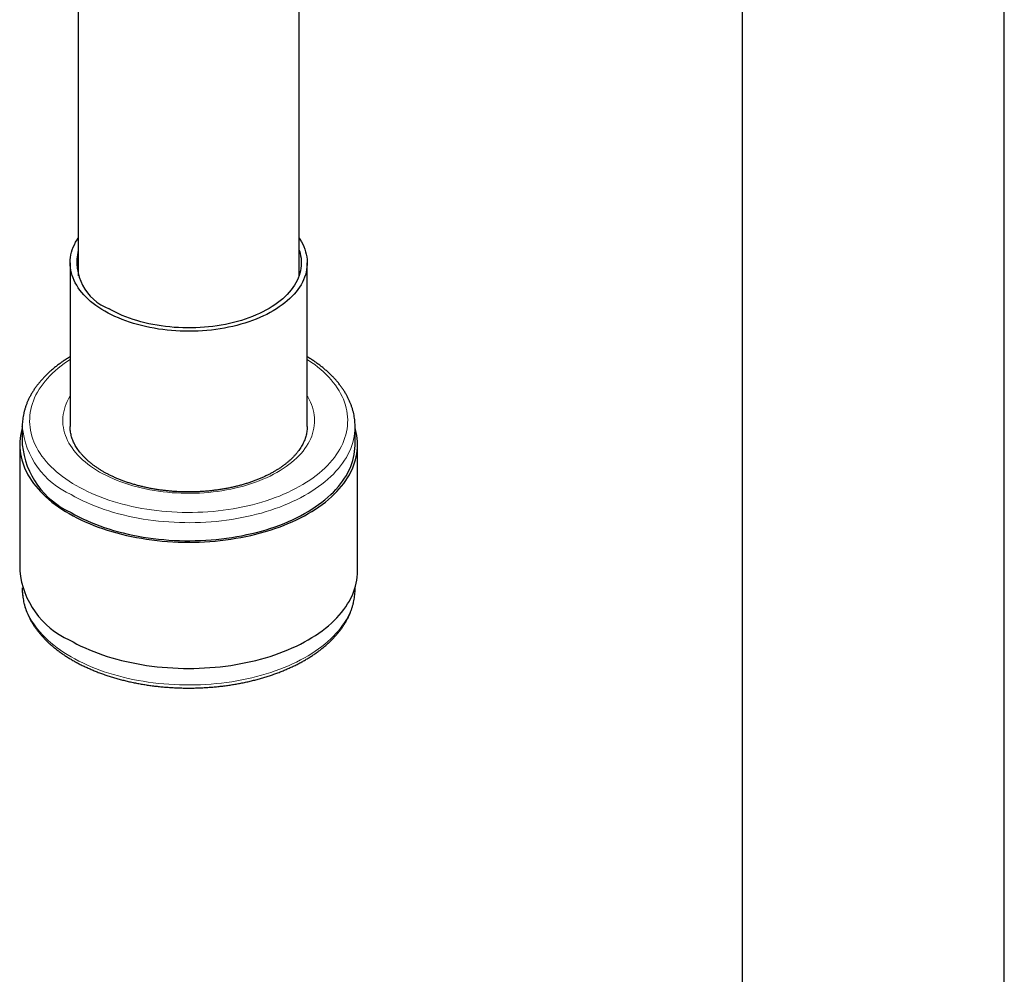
# Model space of a CAD drawing. Header units: millimetres. Extents: x 8 to 778, y 12 to 1829.
# Tile 12 of 256: x 605 to 672, y 455 to 520. Entities that reach past the tile are written whole.
import ezdxf

# ---------------------------------------------------------------- set-up
doc = ezdxf.new("R2010")
doc.units = ezdxf.units.MM

msp = doc.modelspace()

# ---------------------------------------------------------------- linework, layer by layer
at = {"color": 7, "linetype": 'Continuous', "lineweight": 30}
for p, q in [((671.836, 325.053), (671.836, 532.242)), ((654.036, 528.097), (654.036, 326.104)), ((608.947, 526.364), (608.947, 502.897)), ((623.947, 502.897), (623.947, 524.893)), ((608.397, 503.768), (608.397, 492.644)), ((624.497, 492.644), (624.497, 503.768)), ((605.147, 492.644), (605.147, 491.419)), ((605.147, 492.64), (605.147, 492.644)), ((627.747, 492.653), (627.747, 492.644)), ((627.747, 491.419), (627.747, 492.644)), ((604.972, 491.419), (604.972, 482.845)), ((627.922, 482.845), (627.922, 491.419)), ((605.147, 481.693), (605.147, 481.621)), ((627.747, 481.621), (627.747, 481.693))]:
    msp.add_line(p, q, dxfattribs=at)
at = {"color": 7, "linetype": 'Continuous', "lineweight": 30, "flags": 128}
for points in [[(610.755, 500.482), (610.545, 500.608), (610.343, 500.738), (610.15, 500.873), (609.966, 501.011), (609.791, 501.154), (609.625, 501.3), (609.469, 501.45), (609.323, 501.604), (609.187, 501.76), (609.061, 501.919), (608.946, 502.08), (608.841, 502.245), (608.748, 502.411), (608.665, 502.579), (608.593, 502.749), (608.532, 502.92), (608.482, 503.092), (608.444, 503.266), (608.417, 503.44), (608.401, 503.615), (608.397, 503.789), (608.404, 503.964), (608.423, 504.139), (608.452, 504.313), (608.494, 504.486), (608.546, 504.658), (608.61, 504.829), (608.684, 504.999), (608.77, 505.166), (608.867, 505.332), (608.947, 505.456)], [(623.947, 505.456), (624.001, 505.373), (624.101, 505.208), (624.189, 505.041), (624.266, 504.872), (624.333, 504.701), (624.388, 504.529), (624.432, 504.356), (624.465, 504.182), (624.486, 504.008), (624.496, 503.833), (624.495, 503.658), (624.482, 503.484), (624.458, 503.309), (624.422, 503.136), (624.375, 502.963), (624.317, 502.791), (624.248, 502.621), (624.168, 502.453), (624.077, 502.286), (623.975, 502.121), (623.862, 501.959), (623.739, 501.799), (623.606, 501.642), (623.462, 501.488), (623.309, 501.338), (623.145, 501.19), (622.973, 501.047), (622.791, 500.907), (622.6, 500.771), (622.4, 500.64), (622.192, 500.513), (621.976, 500.39), (621.752, 500.272), (621.521, 500.16), (621.282, 500.052), (621.037, 499.95), (620.785, 499.853), (620.526, 499.761), (620.262, 499.676), (619.993, 499.596), (619.719, 499.522), (619.44, 499.454), (619.157, 499.392), (618.87, 499.336), (618.579, 499.286), (618.286, 499.243), (617.989, 499.207), (617.691, 499.176), (617.391, 499.153), (617.09, 499.135), (616.787, 499.125), (616.485, 499.121), (616.182, 499.123), (615.879, 499.132), (615.578, 499.148), (615.277, 499.17), (614.979, 499.198), (614.682, 499.234), (614.388, 499.275), (614.096, 499.323), (613.809, 499.377), (613.524, 499.438), (613.244, 499.504), (612.969, 499.577), (612.698, 499.655), (612.433, 499.739), (612.173, 499.829), (611.92, 499.925), (611.672, 500.026), (611.432, 500.132), (611.199, 500.244), (610.973, 500.36), (610.755, 500.482)], [(623.947, 504.638), (623.962, 504.593), (624.012, 504.425), (624.05, 504.256), (624.077, 504.087), (624.092, 503.917), (624.097, 503.746), (624.09, 503.576), (624.071, 503.406), (624.041, 503.237), (624, 503.068), (623.948, 502.901), (623.885, 502.735), (623.81, 502.57), (623.725, 502.407), (623.628, 502.246), (623.522, 502.087), (623.404, 501.931), (623.276, 501.778), (623.138, 501.627), (622.991, 501.48), (622.833, 501.336), (622.666, 501.196), (622.49, 501.06), (622.304, 500.927), (622.11, 500.799), (621.908, 500.675), (621.698, 500.556), (621.479, 500.441), (621.254, 500.332), (621.021, 500.228), (620.781, 500.128), (620.535, 500.035), (620.282, 499.947), (620.025, 499.864), (619.761, 499.787), (619.493, 499.717), (619.22, 499.652), (618.944, 499.593), (618.663, 499.541), (618.379, 499.495), (618.093, 499.455), (617.803, 499.421), (617.512, 499.394), (617.22, 499.374), (616.926, 499.36), (616.631, 499.353), (616.336, 499.352), (616.042, 499.358), (615.747, 499.37), (615.454, 499.389), (615.163, 499.414), (614.873, 499.446), (614.586, 499.484), (614.301, 499.529), (614.02, 499.58), (613.742, 499.637), (613.468, 499.7), (613.199, 499.769), (612.934, 499.844), (612.675, 499.925), (612.421, 500.012), (612.174, 500.105), (611.932, 500.202), (611.698, 500.305), (611.47, 500.414), (611.25, 500.527), (611.037, 500.645)], [(605.147, 492.571), (605.113, 492.455), (605.062, 492.249), (605.023, 492.042), (604.994, 491.835), (604.978, 491.627), (604.972, 491.419), (604.978, 491.211), (604.994, 491.003), (605.023, 490.796), (605.062, 490.589), (605.113, 490.383), (605.175, 490.178), (605.248, 489.974), (605.332, 489.772), (605.427, 489.571), (605.533, 489.372), (605.65, 489.175), (605.778, 488.98), (605.916, 488.788), (606.064, 488.598), (606.223, 488.412), (606.391, 488.228), (606.57, 488.047), (606.758, 487.869), (606.956, 487.696), (607.163, 487.525), (607.38, 487.359), (607.605, 487.196), (607.839, 487.038), (608.082, 486.884), (608.333, 486.735)], [(608.333, 486.735), (608.592, 486.59), (608.858, 486.45), (609.132, 486.315), (609.414, 486.185), (609.702, 486.06), (609.997, 485.94), (610.298, 485.826), (610.606, 485.717), (610.919, 485.614), (611.237, 485.517), (611.561, 485.425), (611.89, 485.339), (612.223, 485.26), (612.56, 485.186), (612.901, 485.119), (613.245, 485.058), (613.593, 485.003), (613.944, 484.954), (614.297, 484.912), (614.652, 484.876), (615.009, 484.847), (615.367, 484.824), (615.726, 484.808), (616.086, 484.798), (616.447, 484.795), (616.807, 484.798), (617.167, 484.808), (617.527, 484.824), (617.885, 484.847), (618.242, 484.876), (618.597, 484.912), (618.95, 484.954), (619.301, 485.003), (619.648, 485.058), (619.993, 485.119), (620.334, 485.186), (620.671, 485.26), (621.004, 485.339), (621.333, 485.425), (621.656, 485.517), (621.975, 485.614), (622.288, 485.717), (622.595, 485.826), (622.897, 485.94), (623.192, 486.06), (623.48, 486.185), (623.761, 486.315), (624.035, 486.45), (624.302, 486.59), (624.561, 486.735), (624.812, 486.884), (625.054, 487.038), (625.288, 487.196), (625.514, 487.359), (625.73, 487.525), (625.938, 487.696), (626.136, 487.869), (626.324, 488.047), (626.502, 488.228), (626.671, 488.412), (626.83, 488.598), (626.978, 488.788), (627.116, 488.98), (627.243, 489.175), (627.36, 489.372), (627.466, 489.571), (627.561, 489.772), (627.645, 489.974), (627.719, 490.178), (627.781, 490.383), (627.831, 490.589), (627.871, 490.796), (627.899, 491.003), (627.916, 491.211), (627.922, 491.419), (627.916, 491.627), (627.899, 491.835), (627.871, 492.042), (627.831, 492.249), (627.781, 492.455), (627.747, 492.571)], [(608.457, 486.806), (608.714, 486.662), (608.979, 486.523), (609.252, 486.389), (609.532, 486.259), (609.819, 486.135), (610.113, 486.017), (610.413, 485.903), (610.719, 485.796), (611.031, 485.694), (611.349, 485.597), (611.671, 485.507), (611.999, 485.422), (612.33, 485.344), (612.666, 485.272), (613.006, 485.205), (613.349, 485.146), (613.696, 485.092), (614.045, 485.045), (614.396, 485.004), (614.75, 484.97), (615.105, 484.942), (615.462, 484.92), (615.82, 484.906), (616.178, 484.897), (616.536, 484.896), (616.895, 484.901), (617.253, 484.912), (617.61, 484.93), (617.966, 484.955), (618.321, 484.986), (618.673, 485.024), (619.024, 485.068), (619.372, 485.118), (619.716, 485.175), (620.058, 485.238), (620.396, 485.307), (620.73, 485.382), (621.059, 485.464), (621.384, 485.551), (621.704, 485.645), (622.019, 485.744), (622.328, 485.849), (622.631, 485.959), (622.928, 486.075), (623.219, 486.197), (623.502, 486.323), (623.779, 486.455), (624.048, 486.592), (624.309, 486.734), (624.563, 486.88), (624.808, 487.031), (625.045, 487.186), (625.274, 487.346), (625.493, 487.51), (625.703, 487.677), (625.904, 487.849), (626.096, 488.024), (626.277, 488.202), (626.449, 488.384), (626.611, 488.569), (626.763, 488.756), (626.904, 488.947), (627.034, 489.139), (627.154, 489.334), (627.264, 489.532), (627.362, 489.731), (627.449, 489.931), (627.525, 490.134), (627.59, 490.337), (627.644, 490.542), (627.687, 490.747), (627.718, 490.954), (627.738, 491.16), (627.746, 491.367), (627.747, 491.419)], [(608.333, 478.161), (608.592, 478.016), (608.858, 477.876), (609.132, 477.741), (609.414, 477.611), (609.702, 477.486), (609.997, 477.366), (610.298, 477.252), (610.606, 477.143), (610.919, 477.04), (611.237, 476.943), (611.561, 476.851), (611.89, 476.766), (612.223, 476.686), (612.56, 476.613), (612.901, 476.545), (613.245, 476.484), (613.593, 476.429), (613.944, 476.38), (614.297, 476.338), (614.652, 476.303), (615.009, 476.273), (615.367, 476.25), (615.726, 476.234), (616.086, 476.224), (616.447, 476.221), (616.807, 476.224), (617.167, 476.234), (617.527, 476.25), (617.885, 476.273), (618.242, 476.303), (618.597, 476.338), (618.95, 476.38), (619.301, 476.429), (619.648, 476.484), (619.993, 476.545), (620.334, 476.613), (620.671, 476.686), (621.004, 476.766), (621.333, 476.851), (621.656, 476.943), (621.975, 477.04), (622.288, 477.143), (622.595, 477.252), (622.897, 477.366), (623.192, 477.486), (623.48, 477.611), (623.761, 477.741), (624.035, 477.876), (624.302, 478.016), (624.561, 478.161), (624.812, 478.311), (625.054, 478.465), (625.288, 478.623), (625.514, 478.785), (625.73, 478.952), (625.938, 479.122), (626.136, 479.296), (626.324, 479.473), (626.502, 479.654), (626.671, 479.838), (626.83, 480.025), (626.978, 480.214), (627.116, 480.407), (627.243, 480.601), (627.36, 480.798), (627.466, 480.997), (627.561, 481.198), (627.645, 481.4), (627.719, 481.604), (627.781, 481.809), (627.831, 482.015), (627.871, 482.222), (627.899, 482.429), (627.916, 482.637), (627.922, 482.845)]]:
    msp.add_lwpolyline(points, dxfattribs=at)
at = {"color": 8, "linetype": 'Continuous', "lineweight": 0, "flags": 128}
for points in [[(608.397, 497.208), (608.217, 497.09), (607.995, 496.934), (607.782, 496.774), (607.578, 496.61), (607.383, 496.442), (607.197, 496.271), (607.022, 496.096), (606.856, 495.919), (606.7, 495.738), (606.555, 495.554), (606.419, 495.368), (606.295, 495.179), (606.181, 494.988), (606.078, 494.795), (605.985, 494.601), (605.904, 494.404), (605.834, 494.206), (605.774, 494.007), (605.726, 493.807), (605.69, 493.607), (605.664, 493.405), (605.65, 493.204), (605.647, 493.002), (605.656, 492.8), (605.676, 492.598), (605.707, 492.397), (605.749, 492.197), (605.803, 491.997), (605.867, 491.799), (605.943, 491.602), (606.03, 491.406), (606.128, 491.212), (606.237, 491.02), (606.356, 490.83), (606.486, 490.643), (606.626, 490.458), (606.777, 490.276), (606.938, 490.096), (607.108, 489.92), (607.289, 489.747), (607.479, 489.578), (607.679, 489.412), (607.888, 489.25), (608.105, 489.092), (608.332, 488.938), (608.567, 488.789), (608.81, 488.643)], [(608.81, 488.643), (609.061, 488.503), (609.32, 488.367), (609.587, 488.237), (609.861, 488.111), (610.141, 487.99), (610.429, 487.875), (610.722, 487.765), (611.022, 487.661), (611.327, 487.563), (611.637, 487.47), (611.953, 487.383), (612.274, 487.302), (612.598, 487.227), (612.927, 487.158), (613.26, 487.095), (613.595, 487.039), (613.934, 486.988), (614.276, 486.945), (614.619, 486.907), (614.965, 486.876), (615.312, 486.852), (615.661, 486.834), (616.01, 486.822), (616.359, 486.818), (616.709, 486.819), (617.059, 486.827), (617.407, 486.842), (617.755, 486.863), (618.102, 486.891), (618.447, 486.925), (618.789, 486.966), (619.129, 487.013), (619.467, 487.066), (619.801, 487.126), (620.132, 487.191), (620.458, 487.263), (620.781, 487.341), (621.099, 487.425), (621.412, 487.515), (621.72, 487.611), (622.023, 487.713), (622.319, 487.82), (622.61, 487.932), (622.894, 488.05), (623.171, 488.173), (623.441, 488.301), (623.704, 488.435), (623.959, 488.573), (624.206, 488.715), (624.445, 488.863), (624.676, 489.014), (624.898, 489.17), (625.112, 489.33), (625.316, 489.494), (625.511, 489.662), (625.696, 489.833), (625.872, 490.008), (626.038, 490.186), (626.194, 490.366), (626.339, 490.55), (626.474, 490.736), (626.599, 490.925), (626.713, 491.116), (626.816, 491.309), (626.908, 491.504), (626.99, 491.7), (627.06, 491.898), (627.119, 492.097), (627.167, 492.297), (627.204, 492.498), (627.23, 492.699), (627.244, 492.901), (627.246, 493.103), (627.238, 493.304), (627.218, 493.506), (627.187, 493.707), (627.145, 493.908), (627.091, 494.107), (627.026, 494.306), (626.95, 494.503), (626.864, 494.698), (626.766, 494.892), (626.657, 495.084), (626.538, 495.274), (626.408, 495.461), (626.268, 495.646), (626.117, 495.828), (625.956, 496.008), (625.785, 496.184), (625.605, 496.357), (625.415, 496.526), (625.215, 496.692), (625.006, 496.854), (624.788, 497.012), (624.562, 497.166), (624.497, 497.208)], [(610.401, 489.562), (610.186, 489.691), (609.978, 489.824), (609.78, 489.962), (609.59, 490.104), (609.409, 490.25), (609.237, 490.399), (609.075, 490.552), (608.922, 490.708), (608.78, 490.867), (608.648, 491.03), (608.526, 491.194), (608.414, 491.362), (608.313, 491.531), (608.223, 491.703), (608.143, 491.876), (608.075, 492.051), (608.017, 492.227), (607.971, 492.404), (607.936, 492.582), (607.912, 492.761), (607.899, 492.94), (607.898, 493.119), (607.908, 493.298), (607.929, 493.477), (607.961, 493.656), (608.005, 493.833), (608.059, 494.01), (608.125, 494.185), (608.202, 494.358), (608.289, 494.53), (608.388, 494.7), (608.397, 494.715)], [(624.497, 494.715), (624.532, 494.658), (624.627, 494.488), (624.712, 494.315), (624.786, 494.141), (624.849, 493.966), (624.901, 493.789), (624.942, 493.611), (624.971, 493.433), (624.99, 493.254), (624.997, 493.074), (624.993, 492.895), (624.977, 492.716), (624.95, 492.538), (624.912, 492.36), (624.863, 492.183), (624.803, 492.007), (624.732, 491.832), (624.65, 491.66), (624.557, 491.489), (624.453, 491.32), (624.339, 491.153), (624.214, 490.989), (624.079, 490.827), (623.934, 490.669), (623.779, 490.513), (623.615, 490.361), (623.441, 490.213), (623.257, 490.068), (623.065, 489.927), (622.864, 489.791), (622.655, 489.658), (622.437, 489.53), (622.212, 489.407), (621.979, 489.289), (621.739, 489.175), (621.491, 489.067), (621.237, 488.964), (620.977, 488.866), (620.711, 488.774), (620.439, 488.687), (620.162, 488.606), (619.879, 488.532), (619.593, 488.463), (619.302, 488.4), (619.008, 488.343), (618.71, 488.292), (618.409, 488.248), (618.105, 488.21), (617.8, 488.178), (617.492, 488.153), (617.183, 488.135), (616.874, 488.122), (616.563, 488.117), (616.253, 488.118), (615.943, 488.125), (615.633, 488.139), (615.324, 488.159), (615.017, 488.186), (614.712, 488.219), (614.409, 488.258), (614.109, 488.304), (613.812, 488.356), (613.519, 488.415), (613.229, 488.479), (612.943, 488.55), (612.662, 488.626), (612.386, 488.708), (612.116, 488.796), (611.851, 488.89), (611.592, 488.989), (611.34, 489.093), (611.094, 489.203), (610.856, 489.318), (610.625, 489.438), (610.401, 489.562)], [(627.747, 492.644), (627.746, 492.592), (627.738, 492.385), (627.718, 492.178), (627.687, 491.972), (627.644, 491.767), (627.59, 491.562), (627.525, 491.358), (627.449, 491.156), (627.362, 490.955), (627.264, 490.756), (627.154, 490.559), (627.034, 490.364), (626.904, 490.171), (626.763, 489.981), (626.611, 489.793), (626.449, 489.609), (626.277, 489.427), (626.096, 489.249), (625.904, 489.074), (625.703, 488.902), (625.493, 488.735), (625.274, 488.571), (625.045, 488.411), (624.808, 488.256), (624.563, 488.105), (624.309, 487.959), (624.048, 487.817), (623.779, 487.68), (623.502, 487.548), (623.219, 487.422), (622.928, 487.3), (622.631, 487.184), (622.328, 487.074), (622.019, 486.969), (621.704, 486.87), (621.384, 486.776), (621.059, 486.689), (620.73, 486.607), (620.396, 486.532), (620.058, 486.463), (619.716, 486.399), (619.372, 486.343), (619.024, 486.292), (618.673, 486.248), (618.321, 486.211), (617.966, 486.18), (617.61, 486.155), (617.253, 486.137), (616.895, 486.126), (616.536, 486.121), (616.178, 486.122), (615.82, 486.131), (615.462, 486.145), (615.105, 486.167), (614.75, 486.194), (614.396, 486.229), (614.045, 486.27), (613.696, 486.317), (613.349, 486.37), (613.006, 486.43), (612.666, 486.496), (612.33, 486.569), (611.999, 486.647), (611.671, 486.732), (611.349, 486.822), (611.031, 486.918), (610.719, 487.02), (610.413, 487.128), (610.113, 487.242), (609.819, 487.36), (609.532, 487.484), (609.252, 487.614), (608.979, 487.748), (608.714, 487.887), (608.457, 488.031)], [(605.147, 481.621), (605.15, 481.465), (605.164, 481.258), (605.19, 481.052), (605.227, 480.846), (605.275, 480.641), (605.334, 480.437), (605.405, 480.234), (605.487, 480.032), (605.58, 479.832), (605.683, 479.634), (605.798, 479.438), (605.923, 479.244), (606.059, 479.053), (606.206, 478.864), (606.362, 478.677), (606.529, 478.494), (606.706, 478.314), (606.893, 478.137), (607.089, 477.964), (607.294, 477.795), (607.509, 477.629), (607.733, 477.467), (607.966, 477.31), (608.207, 477.156), (608.457, 477.008), (608.714, 476.864), (608.979, 476.725), (609.252, 476.59), (609.532, 476.461), (609.819, 476.337), (610.113, 476.218), (610.413, 476.105), (610.719, 475.997), (611.031, 475.895), (611.349, 475.799), (611.671, 475.708), (611.999, 475.624), (612.33, 475.545), (612.666, 475.473), (613.006, 475.407), (613.349, 475.347), (613.696, 475.293), (614.045, 475.246), (614.396, 475.205), (614.75, 475.171), (615.105, 475.143), (615.462, 475.122), (615.82, 475.107), (616.178, 475.099), (616.536, 475.097), (616.895, 475.102), (617.253, 475.114), (617.61, 475.132), (617.966, 475.156), (618.321, 475.187), (618.673, 475.225), (619.024, 475.269), (619.372, 475.319), (619.716, 475.376), (620.058, 475.439), (620.396, 475.508), (620.73, 475.584), (621.059, 475.665), (621.384, 475.753), (621.704, 475.846), (622.019, 475.945), (622.328, 476.05), (622.631, 476.161), (622.928, 476.277), (623.219, 476.398), (623.502, 476.525), (623.779, 476.657), (624.048, 476.794), (624.309, 476.935), (624.563, 477.082), (624.808, 477.233), (625.045, 477.388), (625.274, 477.547), (625.493, 477.711), (625.703, 477.879), (625.904, 478.05), (626.096, 478.225), (626.277, 478.404), (626.449, 478.585), (626.611, 478.77), (626.763, 478.958), (626.904, 479.148), (627.034, 479.341), (627.154, 479.536), (627.264, 479.733), (627.362, 479.932), (627.449, 480.133), (627.525, 480.335), (627.59, 480.539), (627.644, 480.743), (627.687, 480.949), (627.718, 481.155), (627.738, 481.362), (627.746, 481.569), (627.747, 481.621)]]:
    msp.add_lwpolyline(points, dxfattribs=at)
at = {"color": 7, "linetype": 'Continuous', "lineweight": 30}
for centre, radius, start, end in [((612.299, 503.849), 3.444, 166.76588, 248.5048), ((610.809, 491.988), 5.69, 185.73637, 245.58377), ((610.73, 483.429), 5.788, 185.79089, 245.52925)]:
    msp.add_arc(centre, radius, start, end, dxfattribs=at)
at = {"color": 8, "linetype": 'Continuous', "lineweight": 0}
msp.add_arc((610.784, 493.195), 5.664, 185.62951, 245.74005, dxfattribs=at)
at = {"color": 7, "linetype": 'Continuous', "lineweight": 30}
for points, knots in [([(608.397, 497.388), (608.377, 497.377), (608.276, 497.317), (608.102, 497.206), (607.874, 497.054), (607.655, 496.897), (607.443, 496.737), (607.24, 496.573), (607.045, 496.404), (606.859, 496.232), (606.681, 496.057), (606.513, 495.878), (606.353, 495.696), (606.203, 495.511), (606.062, 495.324), (605.932, 495.133), (605.81, 494.941), (605.699, 494.746), (605.598, 494.549), (605.507, 494.351), (605.426, 494.151), (605.355, 493.95), (605.295, 493.748), (605.245, 493.545), (605.205, 493.341), (605.175, 493.137), (605.156, 492.933), (605.147, 492.767), (605.148, 492.669), (605.148, 492.639)], [0, 0, 0, 0, 0.009807, 0.049399, 0.088995, 0.128589, 0.168176, 0.207749, 0.247303, 0.286828, 0.326316, 0.365756, 0.405138, 0.44445, 0.483681, 0.522819, 0.561853, 0.600773, 0.639572, 0.678244, 0.716786, 0.755199, 0.793487, 0.831658, 0.869722, 0.907695, 0.945594, 0.98344, 1, 1, 1, 1]), ([(627.746, 492.653), (627.746, 492.704), (627.745, 492.822), (627.732, 493.008), (627.709, 493.212), (627.676, 493.415), (627.632, 493.617), (627.579, 493.819), (627.515, 494.019), (627.441, 494.218), (627.358, 494.416), (627.264, 494.612), (627.161, 494.807), (627.047, 495), (626.924, 495.19), (626.791, 495.379), (626.649, 495.564), (626.497, 495.747), (626.336, 495.928), (626.165, 496.105), (625.986, 496.279), (625.798, 496.449), (625.602, 496.616), (625.397, 496.779), (625.184, 496.938), (624.963, 497.093), (624.734, 497.244), (624.576, 497.341), (624.497, 497.389)], [0, 0, 0, 0, 0.028048, 0.065946, 0.103855, 0.141798, 0.179796, 0.217868, 0.256031, 0.294299, 0.332683, 0.371189, 0.409821, 0.448579, 0.48746, 0.526457, 0.565564, 0.604771, 0.644067, 0.683442, 0.722883, 0.762382, 0.801926, 0.841506, 0.881114, 0.920742, 0.960384, 1, 1, 1, 1]), ([(610.651, 489.587), (610.617, 489.607), (610.518, 489.664), (610.359, 489.763), (610.178, 489.883), (610.006, 490.006), (609.841, 490.133), (609.684, 490.261), (609.536, 490.393), (609.397, 490.526), (609.266, 490.662), (609.145, 490.8), (609.032, 490.94), (608.928, 491.081), (608.833, 491.224), (608.747, 491.368), (608.67, 491.514), (608.603, 491.661), (608.544, 491.809), (608.496, 491.958), (608.456, 492.109), (608.426, 492.261), (608.407, 492.413), (608.397, 492.541), (608.398, 492.618), (608.398, 492.644)], [0, 0, 0, 0, 0.0232963, 0.0677288, 0.1121441, 0.1565514, 0.2009577, 0.2453716, 0.2898055, 0.3342746, 0.3787975, 0.4233962, 0.4680965, 0.5129285, 0.5579258, 0.6031256, 0.6485675, 0.6942915, 0.7403353, 0.7867299, 0.833494, 0.8806274, 0.9281042, 0.9758683, 1, 1, 1, 1]), ([(624.496, 492.646), (624.496, 492.63), (624.497, 492.562), (624.49, 492.443), (624.472, 492.289), (624.443, 492.135), (624.405, 491.982), (624.357, 491.83), (624.299, 491.679), (624.231, 491.53), (624.154, 491.382), (624.068, 491.235), (623.973, 491.091), (623.868, 490.948), (623.755, 490.807), (623.633, 490.668), (623.502, 490.532), (623.362, 490.397), (623.214, 490.265), (623.057, 490.136), (622.892, 490.009), (622.719, 489.886), (622.538, 489.765), (622.35, 489.648), (622.153, 489.535), (621.95, 489.425), (621.739, 489.319), (621.522, 489.217), (621.298, 489.119), (621.068, 489.025), (620.832, 488.936), (620.59, 488.851), (620.343, 488.772), (620.091, 488.697), (619.834, 488.627), (619.573, 488.562), (619.308, 488.502), (619.039, 488.448), (618.766, 488.399), (618.491, 488.355), (618.212, 488.317), (617.932, 488.285), (617.65, 488.258), (617.366, 488.237), (617.081, 488.221), (616.795, 488.211), (616.508, 488.207), (616.222, 488.209), (615.935, 488.216), (615.65, 488.229), (615.365, 488.248), (615.082, 488.273), (614.801, 488.303), (614.521, 488.338), (614.245, 488.38), (613.971, 488.426), (613.7, 488.478), (613.433, 488.536), (613.17, 488.599), (612.911, 488.666), (612.657, 488.739), (612.408, 488.817), (612.163, 488.9), (611.925, 488.987), (611.692, 489.078), (611.466, 489.175), (611.246, 489.275), (611.032, 489.379), (610.834, 489.483), (610.709, 489.554), (610.651, 489.587)], [0, 0, 0, 0, 0.004898, 0.020768, 0.036624, 0.052424, 0.068136, 0.083739, 0.099221, 0.114581, 0.129824, 0.14496, 0.160002, 0.174963, 0.189856, 0.204693, 0.219486, 0.234245, 0.248978, 0.263693, 0.278395, 0.29309, 0.307781, 0.322472, 0.337165, 0.351861, 0.366563, 0.381272, 0.395988, 0.410712, 0.425444, 0.440185, 0.454934, 0.469691, 0.484456, 0.499228, 0.514008, 0.528793, 0.543585, 0.558382, 0.573184, 0.587989, 0.602799, 0.617611, 0.632426, 0.647243, 0.66206, 0.676878, 0.691696, 0.706513, 0.721328, 0.736141, 0.750951, 0.765758, 0.78056, 0.795358, 0.81015, 0.824937, 0.839716, 0.854489, 0.869254, 0.884011, 0.898759, 0.913499, 0.928229, 0.94295, 0.957662, 0.972364, 0.987058, 1, 1, 1, 1]), ([(605.148, 481.622), (605.148, 481.568), (605.149, 481.446), (605.162, 481.256), (605.185, 481.052), (605.218, 480.849), (605.261, 480.647), (605.315, 480.446), (605.379, 480.245), (605.452, 480.046), (605.536, 479.848), (605.629, 479.652), (605.733, 479.457), (605.846, 479.265), (605.97, 479.074), (606.102, 478.886), (606.245, 478.7), (606.397, 478.517), (606.558, 478.337), (606.728, 478.16), (606.907, 477.986), (607.095, 477.815), (607.292, 477.649), (607.497, 477.486), (607.71, 477.326), (607.931, 477.171), (608.16, 477.021), (608.396, 476.874), (608.639, 476.732), (608.89, 476.595), (609.147, 476.462), (609.41, 476.334), (609.68, 476.211), (609.956, 476.093), (610.238, 475.98), (610.525, 475.872), (610.817, 475.77), (611.114, 475.672), (611.416, 475.581), (611.723, 475.494), (612.033, 475.413), (612.348, 475.338), (612.666, 475.268), (612.987, 475.204), (613.311, 475.146), (613.639, 475.093), (613.968, 475.047), (614.3, 475.006), (614.634, 474.971), (614.969, 474.942), (615.305, 474.919), (615.643, 474.902), (615.981, 474.89), (616.32, 474.885), (616.659, 474.886), (616.997, 474.893), (617.335, 474.905), (617.673, 474.924), (618.009, 474.949), (618.344, 474.979), (618.677, 475.016), (619.008, 475.058), (619.337, 475.106), (619.664, 475.16), (619.987, 475.22), (620.308, 475.285), (620.625, 475.356), (620.938, 475.433), (621.248, 475.515), (621.553, 475.603), (621.854, 475.696), (622.15, 475.795), (622.441, 475.899), (622.727, 476.008), (623.007, 476.122), (623.281, 476.241), (623.55, 476.366), (623.812, 476.495), (624.067, 476.629), (624.316, 476.767), (624.558, 476.911), (624.793, 477.058), (625.02, 477.21), (625.239, 477.367), (625.45, 477.527), (625.654, 477.692), (625.849, 477.86), (626.035, 478.032), (626.213, 478.207), (626.381, 478.386), (626.541, 478.568), (626.691, 478.753), (626.831, 478.941), (626.962, 479.131), (627.083, 479.324), (627.194, 479.519), (627.296, 479.715), (627.387, 479.914), (627.468, 480.113), (627.538, 480.314), (627.599, 480.517), (627.649, 480.719), (627.689, 480.923), (627.719, 481.127), (627.738, 481.331), (627.747, 481.496), (627.746, 481.592), (627.746, 481.621)], [0, 0, 0, 0, 0.007382, 0.016649, 0.02592, 0.035199, 0.044491, 0.053801, 0.063134, 0.072492, 0.081878, 0.091295, 0.100742, 0.11022, 0.119728, 0.129265, 0.138828, 0.148416, 0.158026, 0.167654, 0.1773, 0.186959, 0.196629, 0.206308, 0.215994, 0.225685, 0.235379, 0.245075, 0.254771, 0.264467, 0.274162, 0.283854, 0.293545, 0.303232, 0.312916, 0.322598, 0.332276, 0.341951, 0.351623, 0.361291, 0.370957, 0.38062, 0.39028, 0.399938, 0.409593, 0.419246, 0.428897, 0.438547, 0.448195, 0.457842, 0.467487, 0.477132, 0.486777, 0.496421, 0.506065, 0.515709, 0.525353, 0.534998, 0.544643, 0.554289, 0.563937, 0.573586, 0.583237, 0.59289, 0.602544, 0.612201, 0.621861, 0.631523, 0.641188, 0.650857, 0.660528, 0.670204, 0.679882, 0.689564, 0.69925, 0.70894, 0.718633, 0.728329, 0.738029, 0.747731, 0.757436, 0.767142, 0.776849, 0.786556, 0.796261, 0.805963, 0.81566, 0.82535, 0.83503, 0.844699, 0.854354, 0.863992, 0.87361, 0.883205, 0.892774, 0.902316, 0.911828, 0.921308, 0.930757, 0.940175, 0.949561, 0.958919, 0.968251, 0.97756, 0.986851, 0.99613, 1, 1, 1, 1])]:
    msp.add_open_spline(points, degree=3, knots=knots, dxfattribs=at)

doc.saveas('drawing.dxf')
